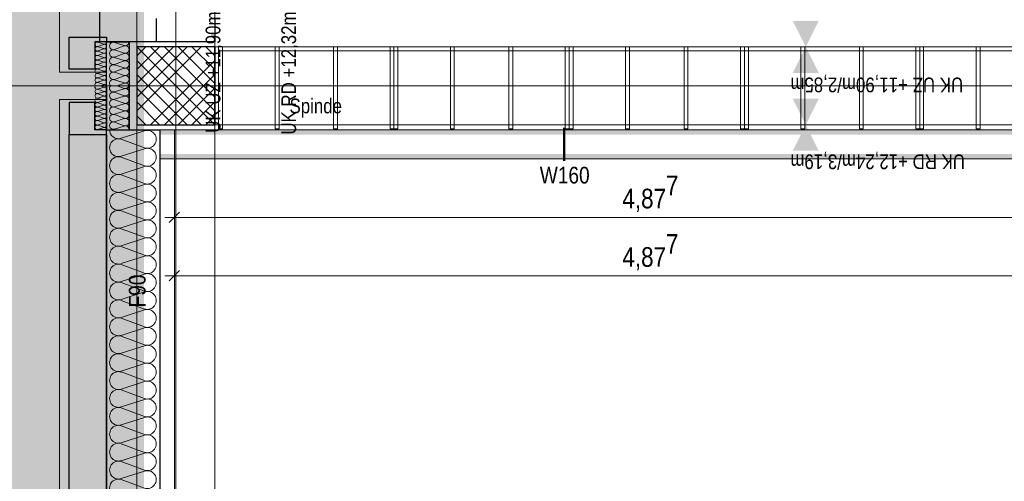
# Model space of a CAD drawing. Extents: x -620 to 300, y 62 to 1112.
# Tile 108 of 226: x -472 to -370, y 509 to 556. Entities that reach past the tile are written whole.
import ezdxf
from ezdxf.lldxf.tags import DXFTag

# ---------------------------------------------------------------- set-up
doc = ezdxf.new("R2010")
doc.units = 0
doc.layers.get('0').update_dxf_attribs({"lineweight": 13})
for name, color, linetype, lineweight, true_color in [('00 -Bauelemente -Gipskarton', 7, 'Continuous', 9, 0xff7fe6), ('30 -33 Aussenwände- 3 Aussenstützen', 7, 'Continuous', 50, 0x0000dd), ('30 -33 Aussenwände- 7 Fassade_ Elemente', 7, 'Continuous', 9, 0x00aacc), ('30 -34 Innenwände- 2 nichttragend', 7, 'Continuous', 18, 0xff7fe6), ('30 -35 Decken- 1 Konstruktion-Träger- Stahlbeton', 7, 'Continuous', 13, 0x33aa00), ('60- 61 allgemeine Ausstattung- 1 Möbel', 9, 'Continuous', 9, 0x808080), ('70 -72 Beschriftung- 1 Beschriftung allgemein', 7, 'Continuous', 9, 0xff6633), ('70 -76 Bemaßung- 2 Allgemein', 9, 'Continuous', 5, 0x808080), ('iwb_Layout BA_Markierung', 7, 'Continuous', 9, 0xbadcdc)]:
    doc.layers.add(name, color=color, linetype=linetype, lineweight=lineweight, true_color=true_color)
doc.layers.add('70 -71 Achsen- 1 Gebäudeachsen', color=7, linetype='STRICHPUNKT2-A06CPVSFL0', lineweight=18)
doc.layers.add('70 -75 Raumstempel- 3 Wandstempel', color=7, linetype='Continuous', lineweight=50)
doc.styles.get("Standard").update_dxf_attribs({"font": 'ARIALN.TTF'})
tags = doc.linetypes.add('grob-A06CPVSAL0', pattern=[14, 3, -8, 3]).pattern_tags.tags
tags[8:9] = [DXFTag(74, 4), DXFTag(75, 0), DXFTag(340, '0'), DXFTag(46, 0.0), DXFTag(50, 0.0), DXFTag(44, 0.0), DXFTag(45, 0.0)]
tags[6:7] = [DXFTag(74, 4), DXFTag(75, 0), DXFTag(340, '0'), DXFTag(46, 0.0), DXFTag(50, 0.0), DXFTag(44, 0.0), DXFTag(45, 0.0)]
tags[4:5] = [DXFTag(74, 4), DXFTag(75, 0), DXFTag(340, '0'), DXFTag(46, 0.0), DXFTag(50, 0.0), DXFTag(44, 0.0), DXFTag(45, 0.0)]
tags = doc.linetypes.add('STRICHPUNKT2-A06CPVSFL0', pattern=[12.7, 6.35, -3.175, 0, -3.175]).pattern_tags.tags
tags[10:11] = [DXFTag(74, 4), DXFTag(75, 0), DXFTag(340, '0'), DXFTag(46, 0.0), DXFTag(50, 0.0), DXFTag(44, 0.0), DXFTag(45, 0.0)]
tags[8:9] = [DXFTag(74, 4), DXFTag(75, 0), DXFTag(340, '0'), DXFTag(46, 0.0), DXFTag(50, 0.0), DXFTag(44, 0.0), DXFTag(45, 0.0)]
tags[6:7] = [DXFTag(74, 4), DXFTag(75, 0), DXFTag(340, '0'), DXFTag(46, 0.0), DXFTag(50, 0.0), DXFTag(44, 0.0), DXFTag(45, 0.0)]
tags[4:5] = [DXFTag(74, 4), DXFTag(75, 0), DXFTag(340, '0'), DXFTag(46, 0.0), DXFTag(50, 0.0), DXFTag(44, 0.0), DXFTag(45, 0.0)]

# ---------------------------------------------------------------- blocks, each defined once
blk = doc.blocks.new('Polygon-A06CPVS2L0')
at = {"color": 0, "linetype": 'ByBlock', "lineweight": -2, "ltscale": 0.13}
blk.add_solid([(-458.92, 86.61), (-538.63, 86.4), (-458.75, 1083.81), (-538.63, 1083.81)], dxfattribs=at)
blk = doc.blocks.new('Referenz-A06CPVSGL0')
at = {"layer": '00 -Bauelemente -Gipskarton', "color": 0, "linetype": 'Continuous', "lineweight": 0, "ltscale": 0.13}
for points in [[(-457.22, 544.7), (-360.93, 544.7), (-457.22, 544.95), (-361.18, 544.95)], [(-457.22, 544.45), (-360.68, 544.45), (-457.22, 544.7), (-360.93, 544.7)], [(-457.22, 542.2), (-358.43, 542.2), (-457.22, 542.45), (-358.68, 542.45)], [(-457.22, 541.95), (-358.18, 541.95), (-457.22, 542.2), (-358.43, 542.2)]]:
    blk.add_solid(points, dxfattribs=at)
at = {"layer": '30 -33 Aussenwände- 3 Aussenstützen', "color": 0, "lineweight": 9}
for p, q in [((-459.58, 553.45), (-451.58, 545.45)), ((-452.99, 553.45), (-459.58, 546.87)), ((-454.41, 553.45), (-459.58, 548.28)), ((-455.82, 553.45), (-459.58, 549.7)), ((-457.24, 553.45), (-459.58, 551.11)), ((-458.65, 553.45), (-459.58, 552.52)), ((-458.16, 553.45), (-451.58, 546.87)), ((-456.75, 553.45), (-451.58, 548.28)), ((-455.34, 553.45), (-451.58, 549.7)), ((-453.92, 553.45), (-451.58, 551.11)), ((-452.51, 553.45), (-451.58, 552.52)), ((-459.58, 552.04), (-452.99, 545.45)), ((-451.58, 552.04), (-458.16, 545.45)), ((-459.58, 550.62), (-454.41, 545.45)), ((-451.58, 550.62), (-456.75, 545.45)), ((-455.58, 550.45), (-455.58, 548.45)), ((-459.58, 549.21), (-455.82, 545.45)), ((-456.58, 549.45), (-454.58, 549.45)), ((-451.58, 549.21), (-455.34, 545.45)), ((-459.58, 547.8), (-457.24, 545.45)), ((-451.58, 547.8), (-453.92, 545.45)), ((-459.58, 546.38), (-458.65, 545.45)), ((-451.58, 546.38), (-452.51, 545.45))]:
    blk.add_line(p, q, dxfattribs=at)
at = {"layer": '30 -33 Aussenwände- 3 Aussenstützen', "color": 0, "linetype": 'Continuous', "lineweight": 25, "ltscale": 0.25}
for p, q in [((-451.58, 553.45), (-459.58, 553.45)), ((-459.58, 553.45), (-459.58, 545.45)), ((-451.58, 545.45), (-451.58, 553.45)), ((-459.58, 545.45), (-451.58, 545.45))]:
    blk.add_line(p, q, dxfattribs=at)
at = {"layer": '30 -33 Aussenwände- 7 Fassade_ Elemente', "color": 0, "linetype": 'Continuous', "ltscale": 0.13}
for p, q in [((-467.52, 608.05), (-467.52, 550.85)), ((-451.58, 553.95), (-451.58, 604.95)), ((-462.98, 553.73), (-463.58, 553.92)), ((-463.58, 553.49), (-462.98, 553.71)), ((-462.98, 553.27), (-463.58, 553.46)), ((-463.58, 553.03), (-462.98, 553.25)), ((-462.68, 553.95), (-451.58, 553.95)), ((-462.68, 550.85), (-462.68, 553.95)), ((-460.88, 553.58), (-461.88, 553.91)), ((-461.88, 553.18), (-460.88, 553.55)), ((-460.88, 552.82), (-461.88, 553.14)), ((-462.98, 552.81), (-463.58, 553)), ((-463.58, 552.57), (-462.98, 552.79)), ((-462.98, 552.35), (-463.58, 552.55)), ((-463.58, 552.11), (-462.98, 552.33)), ((-462.98, 551.89), (-463.58, 552.09)), ((-461.88, 552.41), (-460.88, 552.78)), ((-460.88, 552.05), (-461.88, 552.37)), ((-463.58, 551.65), (-462.98, 551.87)), ((-462.98, 551.43), (-463.58, 551.63)), ((-463.58, 551.19), (-462.98, 551.41)), ((-462.98, 550.97), (-463.58, 551.17)), ((-461.88, 551.64), (-460.88, 552.01)), ((-460.88, 551.29), (-461.88, 551.61)), ((-461.88, 550.88), (-460.88, 551.25)), ((-467.52, 550.85), (-462.68, 550.85)), ((-463.58, 550.73), (-462.98, 550.95)), ((-462.98, 550.51), (-463.58, 550.71)), ((-463.58, 550.27), (-462.98, 550.49)), ((-462.98, 550.05), (-463.58, 550.25)), ((-460.88, 550.52), (-461.88, 550.84)), ((-461.88, 550.11), (-460.88, 550.48)), ((-460.88, 549.75), (-461.88, 550.07)), ((-455.58, 550.45), (-455.58, 548.45)), ((-455.58, 550.45), (-455.58, 548.45)), ((-463.58, 549.81), (-462.98, 550.03)), ((-462.98, 549.59), (-463.58, 549.79)), ((-462.98, 549.31), (-463.58, 549.12)), ((-463.58, 549.1), (-462.98, 548.87)), ((-462.98, 549.57), (-463.3, 549.45)), ((-462.98, 549.33), (-463.3, 549.45)), ((-460.88, 549.15), (-461.88, 548.83)), ((-460.88, 549.72), (-461.59, 549.45)), ((-460.88, 549.19), (-461.59, 549.45)), ((-456.58, 549.45), (-454.58, 549.45)), ((-456.58, 549.45), (-454.58, 549.45)), ((-462.68, 548.05), (-467.52, 548.05)), ((-467.52, 548.05), (-467.52, 385.85)), ((-462.98, 548.85), (-463.58, 548.66)), ((-462.98, 548.85), (-463.58, 548.66)), ((-463.58, 548.64), (-462.98, 548.42)), ((-463.58, 548.64), (-462.98, 548.42)), ((-462.98, 548.39), (-463.58, 548.2)), ((-462.98, 548.39), (-463.58, 548.2)), ((-463.58, 548.18), (-462.98, 547.96)), ((-462.68, 544.95), (-462.68, 548.05)), ((-461.88, 548.79), (-460.88, 548.42)), ((-460.88, 548.39), (-461.88, 548.07)), ((-460.88, 548.39), (-461.88, 548.07)), ((-462.98, 547.93), (-463.58, 547.74)), ((-463.58, 547.72), (-462.98, 547.5)), ((-462.98, 547.47), (-463.58, 547.28)), ((-463.58, 547.26), (-462.98, 547.04)), ((-461.88, 548.03), (-460.88, 547.66)), ((-461.88, 548.03), (-460.88, 547.66)), ((-460.88, 547.62), (-461.88, 547.3)), ((-460.88, 547.62), (-461.88, 547.3)), ((-461.88, 547.26), (-460.88, 546.89)), ((-462.98, 547.01), (-463.58, 546.82)), ((-463.58, 546.8), (-462.98, 546.58)), ((-462.98, 546.55), (-463.58, 546.36)), ((-463.58, 546.34), (-462.98, 546.12)), ((-462.98, 546.09), (-463.58, 545.9)), ((-460.88, 546.86), (-461.88, 546.53)), ((-461.88, 546.5), (-460.88, 546.13)), ((-461.88, 546.5), (-460.88, 546.13)), ((-460.88, 546.09), (-461.88, 545.77)), ((-460.88, 546.09), (-461.88, 545.77)), ((-463.58, 545.88), (-462.98, 545.66)), ((-463.58, 545.88), (-462.98, 545.66)), ((-462.98, 545.63), (-463.58, 545.44)), ((-462.98, 545.63), (-463.58, 545.44)), ((-463.58, 545.42), (-462.98, 545.2)), ((-462.98, 545.18), (-463.58, 544.98)), ((-461.88, 545.73), (-460.88, 545.36)), ((-460.88, 545.32), (-461.88, 545)), ((-455.72, 544.95), (-462.68, 544.95)), ((-461.18, 544.07), (-458.78, 544.84)), ((-455.72, 388.95), (-455.72, 544.95)), ((-458.78, 543.09), (-461.18, 543.98)), ((-461.18, 542.23), (-458.78, 543)), ((-461.18, 542.23), (-458.78, 543)), ((-458.78, 541.25), (-461.18, 542.14)), ((-458.78, 541.25), (-461.18, 542.14)), ((-461.18, 540.39), (-458.78, 541.16)), ((-458.78, 539.41), (-461.18, 540.3)), ((-461.18, 538.55), (-458.78, 539.32)), ((-458.78, 537.57), (-461.18, 538.46)), ((-461.18, 536.71), (-458.78, 537.48)), ((-458.78, 535.74), (-461.18, 536.62)), ((-461.18, 534.87), (-458.78, 535.65)), ((-458.78, 533.9), (-461.18, 534.78)), ((-461.18, 533.04), (-458.78, 533.81)), ((-458.78, 532.06), (-461.18, 532.95)), ((-461.18, 531.2), (-458.78, 531.97)), ((-458.78, 530.22), (-461.18, 531.11)), ((-461.18, 529.36), (-458.78, 530.13)), ((-458.78, 528.38), (-461.18, 529.27)), ((-461.18, 527.52), (-458.78, 528.29)), ((-458.78, 526.54), (-461.18, 527.43)), ((-461.18, 525.68), (-458.78, 526.45)), ((-458.78, 524.7), (-461.18, 525.59)), ((-461.18, 523.84), (-458.78, 524.61)), ((-458.78, 522.87), (-461.18, 523.75)), ((-461.18, 522), (-458.78, 522.78)), ((-458.78, 521.03), (-461.18, 521.91)), ((-461.18, 520.17), (-458.78, 520.94)), ((-458.78, 519.19), (-461.18, 520.08)), ((-461.18, 518.33), (-458.78, 519.1)), ((-458.78, 517.35), (-461.18, 518.24)), ((-461.18, 516.49), (-458.78, 517.26)), ((-458.78, 515.51), (-461.18, 516.4)), ((-461.18, 514.65), (-458.78, 515.42)), ((-458.78, 513.67), (-461.18, 514.56)), ((-461.18, 512.81), (-458.78, 513.58)), ((-458.78, 511.83), (-461.18, 512.72)), ((-461.18, 510.97), (-458.78, 511.74)), ((-458.78, 510), (-461.18, 510.88)), ((-461.18, 509.13), (-458.78, 509.91)), ((-458.78, 508.16), (-461.18, 509.04))]:
    blk.add_line(p, q, dxfattribs=at)
at = {"layer": '30 -33 Aussenwände- 7 Fassade_ Elemente', "color": 0, "linetype": 'Continuous', "lineweight": 25, "ltscale": 0.25}
for p, q in [((-463.38, 553.95), (-463.38, 557.25)), ((-457.58, 556.35), (-457.58, 553.95)), ((-451.58, 556.35), (-451.58, 553.95)), ((-466.52, 551.15), (-466.52, 554.45)), ((-466.52, 554.45), (-462.68, 554.45)), ((-462.68, 554.45), (-462.68, 553.95)), ((-462.68, 553.95), (-463.88, 553.95)), ((-463.88, 553.95), (-463.88, 551.15)), ((-457.58, 553.95), (-463.38, 553.95)), ((-462.68, 549.45), (-462.68, 553.95)), ((-462.68, 553.95), (-460.38, 553.95)), ((-460.38, 553.95), (-460.38, 549.45)), ((-451.58, 553.95), (-457.58, 553.95)), ((-463.88, 551.15), (-466.52, 551.15)), ((-462.68, 384.45), (-462.68, 549.45)), ((-462.68, 549.45), (-462.68, 544.95)), ((-460.38, 549.45), (-460.38, 544.95)), ((-460.38, 544.95), (-460.38, 549.45)), ((-463.88, 547.75), (-466.52, 547.75)), ((-466.52, 547.75), (-466.52, 544.45)), ((-463.88, 544.95), (-463.88, 547.75)), ((-466.52, 389.45), (-466.52, 544.45)), ((-466.52, 544.45), (-462.68, 544.45)), ((-466.52, 544.45), (-462.68, 544.45)), ((-462.68, 544.95), (-463.88, 544.95)), ((-462.68, 544.95), (-460.38, 544.95)), ((-462.68, 544.45), (-462.68, 544.95)), ((-462.68, 544.45), (-462.68, 389.45)), ((-460.38, 544.95), (-457.22, 544.95)), ((-457.22, 544.95), (-457.22, 388.95))]:
    blk.add_line(p, q, dxfattribs=at)
at = {"layer": '30 -33 Aussenwände- 7 Fassade_ Elemente', "color": 0, "linetype": 'Continuous', "ltscale": 0.13}
for centre, major_axis, end_param in [((-463.65, 553.71), (0.07, 0.219), 3.765224), ((-463.65, 553.25), (0.07, 0.219), 3.765224), ((-462.91, 553.95), (-0.07, -0.219), 1.896254), ((-462.91, 553.49), (-0.07, -0.219), 3.764652), ((-462.91, 553.03), (-0.07, -0.219), 3.764652), ((-462, 553.54), (0.117, 0.364), 3.765224), ((-462, 552.77), (0.117, 0.364), 3.765224), ((-460.76, 553.95), (-0.117, -0.364), 1.896254), ((-460.76, 553.18), (-0.117, -0.364), 3.764652), ((-463.65, 552.79), (0.07, 0.219), 3.765224), ((-463.65, 552.33), (0.07, 0.219), 3.765224), ((-463.65, 551.87), (0.07, 0.219), 3.765224), ((-462.91, 552.57), (-0.07, -0.219), 3.764652), ((-462.91, 552.11), (-0.07, -0.219), 3.764652), ((-462, 552.01), (0.117, 0.364), 3.765224), ((-460.76, 552.42), (-0.117, -0.364), 3.764652), ((-463.65, 551.41), (0.07, 0.219), 3.765224), ((-463.65, 550.95), (0.07, 0.219), 3.765224), ((-462.91, 551.65), (-0.07, -0.219), 3.764652), ((-462.91, 551.19), (-0.07, -0.219), 3.764652), ((-462, 551.24), (0.117, 0.364), 3.765224), ((-462, 551.24), (-0.31, 0.225), 1.255075), ((-462, 551.24), (0.117, 0.364), 1.255075), ((-460.76, 551.65), (-0.117, -0.364), 3.764652), ((-460.76, 551.65), (0.31, 0.225), 1.254884), ((-460.76, 551.65), (-0.117, -0.364), 1.254884), ((-460.76, 550.88), (-0.117, -0.364), 3.764652), ((-460.76, 550.88), (0.31, 0.225), 1.254884), ((-460.76, 551.65), (0.31, -0.225), 1.254884), ((-460.76, 550.88), (0.31, -0.225), 1.254884), ((-463.65, 550.49), (0.07, 0.219), 3.765224), ((-463.65, 550.49), (-0.186, 0.135), 1.255075), ((-463.65, 550.03), (0.07, 0.219), 3.765224), ((-463.65, 550.03), (-0.186, 0.135), 1.255075), ((-463.65, 550.49), (0.07, 0.219), 1.255075), ((-463.65, 550.49), (-0.186, -0.135), 1.255075), ((-463.65, 550.03), (0.07, 0.219), 1.255075), ((-462.91, 550.73), (-0.07, -0.219), 3.764652), ((-462.91, 550.73), (0.186, 0.135), 1.254884), ((-462.91, 550.73), (-0.07, -0.219), 1.254884), ((-462.91, 550.27), (-0.07, -0.219), 3.764652), ((-462.91, 550.27), (0.186, 0.135), 1.254884), ((-462.91, 550.27), (-0.07, -0.219), 1.254884), ((-462.91, 549.81), (0.186, 0.135), 1.254884), ((-462.91, 550.73), (0.186, -0.135), 1.254884), ((-462.91, 550.27), (0.186, -0.135), 1.254884), ((-462, 549.71), (0.117, 0.364), 2.619647), ((-462, 550.48), (0.117, 0.364), 3.765224), ((-462, 550.48), (-0.31, 0.225), 1.255075), ((-462, 551.24), (-0.31, -0.225), 1.255075), ((-462, 550.48), (0.117, 0.364), 1.255075), ((-462, 550.48), (-0.31, -0.225), 1.255075), ((-460.76, 550.88), (-0.117, -0.364), 1.254884), ((-460.76, 550.12), (0.31, 0.225), 1.254884), ((-460.76, 550.12), (0.31, -0.225), 1.254884), ((-463.65, 549.57), (0.07, 0.219), 2.411197), ((-463.65, 549.34), (-0.198, 0.116), 2.411197), ((-463.65, 548.88), (0.071, 0.219), 3.765224), ((-463.65, 550.03), (-0.186, -0.135), 1.255075), ((-463.65, 548.88), (0.071, 0.219), 1.255075), ((-462.91, 549.81), (-0.07, -0.219), 1.254884), ((-462.9, 549.35), (0.207, 0.1), 1.434048), ((-462.9, 549.55), (-0.071, -0.219), 1.434048), ((-462.91, 549.09), (0.186, 0.135), 1.254884), ((-462.91, 549.81), (0.186, -0.135), 1.254884), ((-462.91, 549.09), (0.186, -0.135), 1.254884), ((-462, 549.2), (-0.283, 0.257), 2.619647), ((-460.76, 550.12), (-0.117, -0.364), 1.254884), ((-460.76, 549.35), (0.369, 0.102), 1.613483), ((-460.76, 549.56), (-0.117, -0.364), 1.613483), ((-460.76, 548.79), (0.31, 0.225), 1.254884), ((-463.65, 548.88), (-0.186, 0.135), 1.255075), ((-463.65, 548.42), (0.071, 0.219), 3.765224), ((-463.65, 548.42), (-0.186, 0.135), 1.255075), ((-463.65, 547.96), (0.071, 0.219), 3.765224), ((-463.65, 548.88), (-0.186, -0.135), 1.255075), ((-463.65, 548.42), (0.071, 0.219), 1.255075), ((-463.65, 548.42), (-0.186, -0.135), 1.255075), ((-462.91, 549.09), (-0.071, -0.219), 1.254884), ((-462.91, 548.63), (-0.071, -0.219), 3.764652), ((-462.91, 548.63), (0.186, 0.135), 1.254884), ((-462.91, 548.63), (-0.071, -0.219), 1.254884), ((-462.91, 548.17), (-0.071, -0.219), 3.764652), ((-462.91, 548.17), (0.186, 0.135), 1.254884), ((-462.91, 548.17), (-0.071, -0.219), 1.254884), ((-462.91, 548.63), (0.186, -0.135), 1.254884), ((-462.91, 548.17), (0.186, -0.135), 1.254884), ((-462, 548.43), (0.117, 0.364), 3.765224), ((-462, 548.43), (-0.31, 0.225), 1.255075), ((-462, 547.66), (0.117, 0.364), 3.765224), ((-462, 548.43), (0.117, 0.364), 1.255075), ((-462, 548.43), (-0.31, -0.225), 1.255075), ((-462, 547.66), (0.117, 0.364), 1.255075), ((-460.76, 548.79), (-0.117, -0.364), 1.254884), ((-460.76, 548.02), (-0.117, -0.364), 3.764652), ((-460.76, 548.02), (0.31, 0.225), 1.254884), ((-460.76, 548.79), (0.31, -0.225), 1.254884), ((-460.76, 548.02), (0.31, -0.225), 1.254884), ((-463.65, 547.5), (0.071, 0.219), 3.765224), ((-463.65, 547.04), (0.071, 0.219), 3.765224), ((-462.91, 547.71), (-0.071, -0.219), 3.764652), ((-462.91, 547.25), (-0.071, -0.219), 3.764652), ((-462.91, 546.8), (-0.071, -0.219), 3.764652), ((-462, 547.66), (-0.31, 0.225), 1.255075), ((-462, 546.9), (0.117, 0.364), 3.765224), ((-462, 547.66), (-0.31, -0.225), 1.255075), ((-460.76, 548.02), (-0.117, -0.364), 1.254884), ((-460.76, 547.26), (-0.117, -0.364), 3.764652), ((-460.76, 547.26), (0.31, 0.225), 1.254884), ((-460.76, 547.26), (-0.117, -0.364), 1.254884), ((-460.76, 547.26), (0.31, -0.225), 1.254884), ((-463.65, 546.58), (0.071, 0.219), 3.765224), ((-463.65, 546.12), (0.071, 0.219), 3.765224), ((-462.91, 546.34), (-0.071, -0.219), 3.764652), ((-462.91, 545.88), (-0.071, -0.219), 3.764652), ((-462.91, 545.88), (-0.071, -0.219), 3.764652), ((-462, 546.13), (0.117, 0.364), 3.765224), ((-462, 546.13), (0.117, 0.364), 3.765224), ((-460.76, 546.49), (-0.117, -0.364), 3.764652), ((-460.76, 546.49), (-0.117, -0.364), 3.764652), ((-460.76, 545.72), (-0.117, -0.364), 3.764652), ((-460.76, 545.72), (-0.117, -0.364), 3.764652), ((-463.65, 545.66), (0.071, 0.219), 3.765224), ((-463.65, 545.66), (0.071, 0.219), 3.765224), ((-463.65, 545.2), (0.071, 0.219), 3.765224), ((-462.91, 545.42), (-0.071, -0.219), 3.764652), ((-462.91, 545.42), (-0.071, -0.219), 3.764652), ((-462.91, 544.96), (0.23, -0.003), 1.896254), ((-462, 545.37), (0.117, 0.364), 3.765224), ((-460.76, 544.96), (0.383, -0.005), 1.896254), ((-461.46, 543.1), (0.282, 0.874), 3.764652), ((-461.46, 543.1), (0.282, 0.874), 3.764652), ((-461.46, 544.94), (-0.918, 0.013), 1.896254), ((-458.5, 543.96), (-0.282, -0.874), 3.765224), ((-458.5, 542.12), (-0.282, -0.874), 3.765224), ((-458.5, 542.12), (-0.282, -0.874), 3.765224), ((-461.46, 541.26), (0.282, 0.874), 3.764652), ((-461.46, 541.26), (0.282, 0.874), 3.764652), ((-458.5, 540.29), (-0.282, -0.874), 3.765224), ((-461.46, 539.43), (0.282, 0.874), 3.764652), ((-458.5, 538.45), (-0.282, -0.874), 3.765224), ((-461.46, 537.59), (0.282, 0.874), 3.764652), ((-458.5, 536.61), (-0.282, -0.874), 3.765224), ((-461.46, 535.75), (0.282, 0.874), 3.764652), ((-461.46, 533.91), (0.282, 0.874), 3.764652), ((-458.5, 534.77), (-0.282, -0.874), 3.765224), ((-458.5, 532.93), (-0.282, -0.874), 3.765224), ((-461.46, 532.07), (0.282, 0.874), 3.764652), ((-458.5, 531.09), (-0.282, -0.874), 3.765224), ((-461.46, 530.23), (0.282, 0.874), 3.764652), ((-458.5, 529.26), (-0.282, -0.874), 3.765224), ((-461.46, 528.39), (0.282, 0.874), 3.764652), ((-458.5, 527.42), (-0.282, -0.874), 3.765224), ((-461.46, 526.56), (0.282, 0.874), 3.764652), ((-458.5, 525.58), (-0.282, -0.874), 3.765224), ((-461.46, 524.72), (0.282, 0.874), 3.764652), ((-461.46, 522.88), (0.282, 0.874), 3.764652), ((-458.5, 523.74), (-0.282, -0.874), 3.765224), ((-458.5, 521.9), (-0.282, -0.874), 3.765224), ((-461.46, 521.04), (0.282, 0.874), 3.764652), ((-458.5, 520.06), (-0.282, -0.874), 3.765224), ((-461.46, 519.2), (0.282, 0.874), 3.764652), ((-458.5, 518.22), (-0.282, -0.874), 3.765224), ((-461.46, 517.36), (0.282, 0.874), 3.764652), ((-458.5, 516.39), (-0.282, -0.874), 3.765224), ((-461.46, 515.52), (0.282, 0.874), 3.764652), ((-461.46, 513.69), (0.282, 0.874), 3.764652), ((-458.5, 514.55), (-0.282, -0.874), 3.765224), ((-458.5, 512.71), (-0.282, -0.874), 3.765224), ((-461.46, 511.85), (0.282, 0.874), 3.764652), ((-458.5, 510.87), (-0.282, -0.874), 3.765224), ((-461.46, 510.01), (0.282, 0.874), 3.764652), ((-458.5, 509.03), (-0.282, -0.874), 3.765224), ((-461.46, 508.17), (0.282, 0.874), 3.764652)]:
    blk.add_ellipse(centre, major_axis=major_axis, ratio=1, start_param=0, end_param=end_param, dxfattribs=at)
at = {"layer": '30 -34 Innenwände- 2 nichttragend', "color": 0, "linetype": 'Continuous', "ltscale": 0.18}
for p, q in [((-457.22, 544.95), (-457.22, 541.95)), ((-361.18, 544.95), (-457.22, 544.95)), ((-358.18, 541.95), (-457.22, 541.95))]:
    blk.add_line(p, q, dxfattribs=at)
at = {"layer": '30 -35 Decken- 1 Konstruktion-Träger- Stahlbeton', "color": 0, "linetype": 'grob-A06CPVSAL0', "lineweight": -2, "ltscale": 0.13}
for p, q in [((-459.58, 388.45), (-459.58, 605.45)), ((-451.58, 388.45), (-451.58, 605.45)), ((35.42, 553.45), (-451.58, 553.45)), ((35.42, 545.45), (-451.58, 545.45))]:
    blk.add_line(p, q, dxfattribs=at)
at = {"layer": '30 -35 Decken- 1 Konstruktion-Träger- Stahlbeton', "color": 0, "lineweight": 35}
blk.add_line((-451.58, 545.45), (-451.58, 553.45), dxfattribs=at)
at = {"layer": '60- 61 allgemeine Ausstattung- 1 Möbel', "color": 0, "linetype": 'grob-A06CPVSAL0', "lineweight": 15, "ltscale": 0.15}
for p, q in [((-450.78, 553.45), (-451.18, 553.45)), ((-451.18, 553.45), (-451.18, 545.05)), ((-361.18, 553.45), (-451.18, 553.45)), ((-451.18, 553.45), (-451.18, 553.05)), ((-450.78, 545.05), (-450.78, 553.45)), ((-444.98, 553.45), (-445.38, 553.45)), ((-445.38, 553.45), (-445.38, 545.05)), ((-444.98, 545.05), (-444.98, 553.45)), ((-438.98, 553.45), (-439.38, 553.45)), ((-439.38, 553.45), (-439.38, 545.05)), ((-438.98, 545.05), (-438.98, 553.45)), ((-433.18, 553.45), (-433.58, 553.45)), ((-433.58, 553.45), (-433.58, 545.05)), ((-432.78, 553.45), (-433.18, 553.45)), ((-433.18, 553.45), (-433.18, 545.05)), ((-433.18, 545.05), (-433.18, 553.45)), ((-432.78, 545.05), (-432.78, 553.45)), ((-426.98, 553.45), (-427.38, 553.45)), ((-427.38, 553.45), (-427.38, 545.05)), ((-426.98, 545.05), (-426.98, 553.45)), ((-420.98, 553.45), (-421.38, 553.45)), ((-421.38, 553.45), (-421.38, 545.05)), ((-420.98, 545.05), (-420.98, 553.45)), ((-415.18, 553.45), (-415.58, 553.45)), ((-415.58, 553.45), (-415.58, 545.05)), ((-415.18, 545.05), (-415.18, 553.45)), ((-414.78, 553.45), (-415.18, 553.45)), ((-415.18, 553.45), (-415.18, 545.05)), ((-414.78, 545.05), (-414.78, 553.45)), ((-408.98, 553.45), (-409.38, 553.45)), ((-409.38, 553.45), (-409.38, 545.05)), ((-408.98, 545.05), (-408.98, 553.45)), ((-402.98, 553.45), (-403.38, 553.45)), ((-403.38, 553.45), (-403.38, 545.05)), ((-402.98, 545.05), (-402.98, 553.45)), ((-397.18, 553.45), (-397.58, 553.45)), ((-397.58, 553.45), (-397.58, 545.05)), ((-397.18, 545.05), (-397.18, 553.45)), ((-396.78, 553.45), (-397.18, 553.45)), ((-397.18, 553.45), (-397.18, 545.05)), ((-396.78, 545.05), (-396.78, 553.45)), ((-390.98, 553.45), (-391.38, 553.45)), ((-391.38, 553.45), (-391.38, 545.05)), ((-390.98, 545.05), (-390.98, 553.45)), ((-384.98, 553.45), (-385.38, 553.45)), ((-385.38, 553.45), (-385.38, 545.05)), ((-384.98, 545.05), (-384.98, 553.45)), ((-379.18, 553.45), (-379.58, 553.45)), ((-379.58, 553.45), (-379.58, 545.05)), ((-379.18, 545.05), (-379.18, 553.45)), ((-378.78, 553.45), (-379.18, 553.45)), ((-379.18, 553.45), (-379.18, 545.05)), ((-378.78, 545.05), (-378.78, 553.45)), ((-372.98, 553.45), (-373.38, 553.45)), ((-373.38, 553.45), (-373.38, 545.05)), ((-372.98, 545.05), (-372.98, 553.45)), ((-451.18, 553.05), (-361.18, 553.05)), ((-451.18, 545.05), (-450.78, 545.05)), ((-445.38, 545.05), (-444.98, 545.05)), ((-439.38, 545.05), (-438.98, 545.05)), ((-433.58, 545.05), (-433.18, 545.05)), ((-433.18, 545.05), (-432.78, 545.05)), ((-427.38, 545.05), (-426.98, 545.05)), ((-421.38, 545.05), (-420.98, 545.05)), ((-415.58, 545.05), (-415.18, 545.05)), ((-415.18, 545.05), (-414.78, 545.05)), ((-409.38, 545.05), (-408.98, 545.05)), ((-403.38, 545.05), (-402.98, 545.05)), ((-397.58, 545.05), (-397.18, 545.05)), ((-397.18, 545.05), (-396.78, 545.05)), ((-391.38, 545.05), (-390.98, 545.05)), ((-385.38, 545.05), (-384.98, 545.05)), ((-379.58, 545.05), (-379.18, 545.05)), ((-379.18, 545.05), (-378.78, 545.05)), ((-373.38, 545.05), (-372.98, 545.05))]:
    blk.add_line(p, q, dxfattribs=at)
at = {"layer": '70 -71 Achsen- 1 Gebäudeachsen', "color": 0, "linetype": 'STRICHPUNKT2-A06CPVSFL0', "ltscale": 0.18}
for p, q in [((-455.58, 1084.39), (-455.58, 84.95)), ((-538.63, 549.45), (76.53, 549.45))]:
    blk.add_line(p, q, dxfattribs=at)
at = {"layer": '70 -75 Raumstempel- 3 Wandstempel', "color": 0, "linetype": 'Continuous', "ltscale": 0.5}
blk.add_line((-415.7, 541.75), (-415.7, 545.15), dxfattribs=at)
at = {"layer": '70 -76 Bemaßung- 2 Allgemein', "color": 0, "linetype": 'Continuous', "ltscale": 0.13}
for p, q in [((-455.72, 538.45), (-455.72, 534.95)), ((-456.72, 535.95), (-454.66, 535.95)), ((-359.24, 535.95), (-454.66, 535.95)), ((-455.72, 532.45), (-455.72, 528.95)), ((-456.72, 529.95), (-454.66, 529.95)), ((-359.24, 529.95), (-454.66, 529.95))]:
    blk.add_line(p, q, dxfattribs=at)
at = {"layer": '70 -76 Bemaßung- 2 Allgemein', "color": 0, "linetype": 'Continuous', "lineweight": 20, "ltscale": 0.2}
for p, q in [((-456.25, 535.42), (-455.19, 536.48)), ((-456.25, 529.42), (-455.19, 530.48))]:
    blk.add_line(p, q, dxfattribs=at)
at = {"layer": '70 -76 Bemaßung- 2 Allgemein', "color": 0, "lineweight": 0}
for points in [[(-392.22, 556.12), (-390.88, 553.45), (-389.55, 556.12)], [(-392.22, 550.78), (-390.88, 553.45), (-389.55, 550.78)], [(-392.22, 548.12), (-390.88, 545.45), (-389.55, 548.12)], [(-392.22, 542.78), (-390.88, 545.45), (-389.55, 542.78)]]:
    blk.add_solid(points, dxfattribs=at)
at = {"layer": '70 -72 Beschriftung- 1 Beschriftung allgemein', "color": 0, "linetype": 'Continuous', "ltscale": 0.13, "insert": (-443.9, 548.14), "char_height": 1.5103, "attachment_point": 1}
blk.add_mtext('{\\fArial Narrow;Spinde}', dxfattribs=at)
blk.add_mtext('{\\fArial Narrow;Spinde}', dxfattribs=at)
at = {"layer": '70 -75 Raumstempel- 3 Wandstempel', "color": 0, "linetype": 'Continuous', "ltscale": 0.5, "insert": (-418.2, 541.14), "char_height": 1.7117, "attachment_point": 1}
blk.add_mtext('{\\fArial Narrow;W160}', dxfattribs=at)
at = {"layer": '70 -75 Raumstempel- 3 Wandstempel', "color": 0, "linetype": 'Continuous', "ltscale": 0.5, "insert": (-460.39, 526.7), "char_height": 1.7117, "attachment_point": 1, "rotation": 90}
blk.add_mtext('{\\fArial Narrow;F90}', dxfattribs=at)
at = {"layer": '70 -76 Bemaßung- 2 Allgemein', "color": 0, "linetype": 'Continuous', "ltscale": 0.13, "char_height": 1.5103, "attachment_point": 1}
for s, insert, rotation in [('{\\fArial Narrow;UK UZ +11,90m/2,85m}', (-452.51, 544.63), 90), ('{\\fArial Narrow;UK RD +12,32m/3,27m}', (-444.74, 544.44), 90), ('{\\fArial Narrow;UK UZ +11,90m/2,85m}', (-374.72, 548.79), 180), ('{\\fArial Narrow;UK RD +12,24m/3,19m}', (-374.53, 540.9), 180)]:
    blk.add_mtext(s, dxfattribs=dict(at, insert=insert, rotation=rotation))
at = {"layer": '70 -76 Bemaßung- 2 Allgemein', "color": 0, "linetype": 'Continuous', "ltscale": 0.13, "char_height": 2.0138, "attachment_point": 1}
for s, insert in [('{\\fArial Narrow;7}', (-405.25, 540.23)), ('{\\fArial Narrow;4,87}', (-409.72, 538.89)), ('{\\fArial Narrow;7}', (-405.25, 534.23)), ('{\\fArial Narrow;4,87}', (-409.72, 532.89))]:
    blk.add_mtext(s, dxfattribs=dict(at, insert=insert))

msp = doc.modelspace()

# ---------------------------------------------------------------- block references
at = {"color": 8, "lineweight": 13, "ltscale": 0.13, "true_color": 0x808080}
msp.add_blockref('Referenz-A06CPVSGL0', (0, 0), dxfattribs=at)
at = {"layer": 'iwb_Layout BA_Markierung', "ltscale": 0.13}
msp.add_blockref('Polygon-A06CPVS2L0', (0, 0), dxfattribs=at)

doc.saveas('drawing.dxf')
